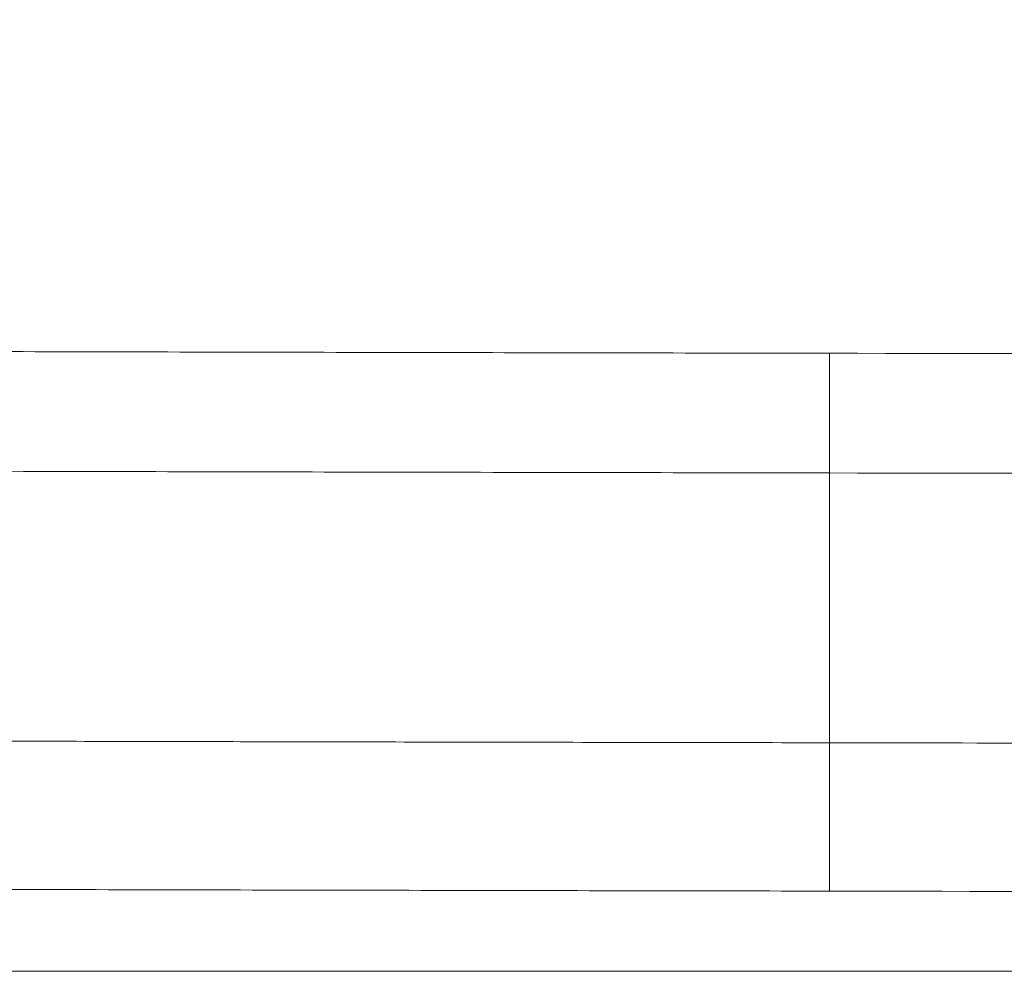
# Model space of a CAD drawing. Header units: millimetres. Extents: x 0 to 594, y 0 to 420.
# Tile 67 of 256: x 223 to 231, y 49 to 57. Entities that reach past the tile are written whole.
import ezdxf

# ---------------------------------------------------------------- set-up
doc = ezdxf.new("R2010")
doc.units = ezdxf.units.MM
doc.layers.add('1', color=7, linetype='Continuous', true_color=0xffffff)

msp = doc.modelspace()

# ---------------------------------------------------------------- linework, layer by layer
at = {"layer": '1', "color": 8, "linetype": 'Continuous', "lineweight": 18}
msp.add_line((139.4251, 49.3464), (293.1633, 49.3464), dxfattribs=at)
at = {"layer": '1', "color": 155, "linetype": 'Continuous', "lineweight": 18}
for points in [[(229.4166, 54.5136), (216.5465, 54.5366), (203.6785, 54.5646), (190.8039, 54.6701), (177.9433, 54.9228), (165.0695, 55.3977), (152.217, 56.1698), (139.4251, 57.3026)], [(229.4166, 53.5129), (216.5486, 53.5357), (203.6796, 53.5639), (190.8099, 53.6697), (177.9476, 53.921), (165.0748, 54.3948), (152.2193, 55.1664), (139.4251, 56.2976)], [(229.4166, 50.017), (216.5525, 50.0395), (203.6819, 50.0683), (190.8219, 50.1749), (177.9553, 50.4238), (165.0857, 50.8946), (152.2245, 51.6631), (139.4251, 52.7876)]]:
    msp.add_open_spline(points, degree=7, dxfattribs=at)
for points, knots in [([(280.759, 54.4277), (273.9208, 54.4336), (272.8792, 54.4364), (270.7945, 54.4389), (267.1483, 54.4464), (259.8543, 54.4588), (249.4348, 54.4778), (238.5942, 54.4971), (231.9215, 54.5091), (229.4166, 54.5136)], [0, 0, 0, 0, 0.034712, 0.069425, 0.13885, 0.2777, 0.5554, 0.8331, 1, 1, 1, 1]), ([(139.4251, 54.0306), (139.5889, 54.0162), (140.251, 53.9581), (141.3548, 53.8632), (142.6799, 53.7529), (143.8349, 53.6593), (144.8453, 53.5794), (146.4228, 53.4572), (148.6529, 53.292), (154.1159, 52.9143), (161.7864, 52.4701), (171.639, 52.0417), (181.979, 51.713), (193.1839, 51.4809), (202.1146, 51.3785), (207.9067, 51.3341), (210.5191, 51.3172), (213.0271, 51.3038), (214.9701, 51.295), (216.4635, 51.2891), (217.6452, 51.2848), (219.0527, 51.2801), (220.687, 51.2753), (222.5482, 51.2705), (224.6362, 51.2659), (226.9509, 51.2615), (228.5695, 51.2586), (229.4166, 51.2573)], [0, 0, 0, 0, 0.00549, 0.022176, 0.036961, 0.049843, 0.060824, 0.070758, 0.102602, 0.135373, 0.253275, 0.358543, 0.46381, 0.597785, 0.73176, 0.761235, 0.790679, 0.818759, 0.84476, 0.855386, 0.86849, 0.884114, 0.902257, 0.922917, 0.946096, 0.971791, 1, 1, 1, 1]), ([(281.1756, 53.4267), (273.9189, 53.4329), (272.8772, 53.4357), (270.7928, 53.4382), (267.1463, 53.4457), (259.8524, 53.4581), (249.4329, 53.4771), (238.593, 53.4964), (231.9208, 53.5084), (229.4166, 53.5129)], [0, 0, 0, 0, 0.034714, 0.069428, 0.138856, 0.277712, 0.555423, 0.833135, 1, 1, 1, 1]), ([(229.4166, 51.2573), (230.0739, 51.2561), (231.4045, 51.2537), (233.3328, 51.2502), (235.1258, 51.247), (236.6919, 51.2442), (238.0312, 51.2418), (240.4626, 51.2374), (243.9371, 51.2312), (248.5309, 51.223), (251.9943, 51.2167), (254.4521, 51.2123), (255.8859, 51.2097), (257.2593, 51.2073), (258.5297, 51.205), (259.6718, 51.203), (260.7397, 51.2011), (261.9144, 51.1991), (263.3249, 51.1966), (265.0464, 51.1936), (266.8322, 51.1904), (268.6444, 51.1869), (270.4452, 51.1833), (271.7619, 51.1815), (272.5463, 51.1803), (272.7508, 51.1799), (272.9727, 51.1795), (273.2629, 51.179), (273.6121, 51.1784), (274.0486, 51.1779), (274.5754, 51.1773), (275.2648, 51.1765), (276.0676, 51.1757), (276.9826, 51.1748), (278.0041, 51.1739), (279.2014, 51.1728), (280.591, 51.1716), (281.5835, 51.1707), (282.1146, 51.1703)], [0, 0, 0, 0, 0.03742, 0.075749, 0.109773, 0.139492, 0.164906, 0.186014, 0.277911, 0.362701, 0.447533, 0.475076, 0.502618, 0.529154, 0.553263, 0.574937, 0.594176, 0.614054, 0.641808, 0.674475, 0.712056, 0.743467, 0.777641, 0.814576, 0.818422, 0.822295, 0.826218, 0.831057, 0.838814, 0.846098, 0.855907, 0.8688, 0.885346, 0.901608, 0.920889, 0.943502, 0.969764, 1, 1, 1, 1]), ([(282.6309, 49.9295), (273.9125, 49.937), (272.8702, 49.9398), (270.787, 49.9423), (267.1395, 49.9498), (259.8461, 49.9622), (249.4264, 49.9812), (238.5887, 50.0005), (231.9187, 50.0125), (229.4166, 50.017)], [0, 0, 0, 0, 0.034719, 0.069438, 0.138876, 0.277752, 0.555503, 0.833255, 1, 1, 1, 1])]:
    msp.add_open_spline(points, degree=3, knots=knots, dxfattribs=at)
at = {"layer": '1', "color": 155, "linetype": 'Continuous', "lineweight": 13}
for points, knots in [([(229.4166, 54.5136), (229.4166, 54.5136), (229.4166, 54.5136), (229.4166, 54.5136), (229.4166, 54.5136), (229.4166, 54.5136), (229.4166, 54.5134), (229.4166, 54.5128), (229.4166, 54.5119), (229.4166, 54.5112), (229.4166, 54.5109), (229.4166, 54.5099), (229.4166, 54.508), (229.4166, 54.506), (229.4166, 54.5041), (229.4166, 54.5034), (229.4166, 54.5021), (229.4166, 54.4963), (229.4166, 54.4852), (229.4166, 54.4748), (229.4166, 54.467), (229.4166, 54.4644), (229.4166, 54.4592), (229.4166, 54.4358), (229.4166, 54.4123), (229.4166, 54.3498), (229.4166, 54.3081), (229.4166, 54.183), (229.4166, 54.0994), (229.4166, 53.8485), (229.4166, 53.6809), (229.4166, 53.5129)], [0, 0, 0, 0, 0.000488, 0.000488, 0.000977, 0.000977, 0.001953, 0.003906, 0.004883, 0.004883, 0.005859, 0.005859, 0.007812, 0.011719, 0.011719, 0.013672, 0.013672, 0.015625, 0.03125, 0.046875, 0.046875, 0.054687, 0.054687, 0.0625, 0.125, 0.125, 0.25, 0.25, 0.5, 0.5, 1, 1, 1, 1]), ([(229.4166, 53.5129), (229.4166, 53.4672), (229.4166, 53.3758), (229.4166, 53.2357), (229.4166, 53.0937), (229.4166, 52.9495), (229.4166, 52.8031), (229.4166, 52.6547), (229.4166, 52.4886), (229.4166, 52.3044), (229.4166, 52.1017), (229.4166, 51.8967), (229.4166, 51.7379), (229.4166, 51.6286), (229.4166, 51.571), (229.4166, 51.5181), (229.4166, 51.4699), (229.4166, 51.4266), (229.4166, 51.3862), (229.4166, 51.3522), (229.4166, 51.3251), (229.4166, 51.3048), (229.4166, 51.2905), (229.4166, 51.2794), (229.4166, 51.2694), (229.4166, 51.2606), (229.4165, 51.2575), (229.4165, 51.2573), (229.4165, 51.2573)], [0, 0, 0, 0, 0.065049, 0.129953, 0.194761, 0.259521, 0.324279, 0.389086, 0.453988, 0.53913, 0.624077, 0.708937, 0.793817, 0.819071, 0.842416, 0.86384, 0.883339, 0.900847, 0.916432, 0.930163, 0.942106, 0.952263, 0.960558, 0.966853, 0.974884, 0.985253, 0.998037, 1, 1, 1, 1]), ([(229.4166, 51.2592), (229.4166, 51.1683), (229.4166, 51.0772), (229.4166, 50.6635), (229.4166, 50.3403), (229.4166, 50.017)], [0, 0, 0, 0, 0.220102, 0.220102, 1, 1, 1, 1])]:
    msp.add_open_spline(points, degree=3, knots=knots, dxfattribs=at)

doc.saveas('drawing.dxf')
